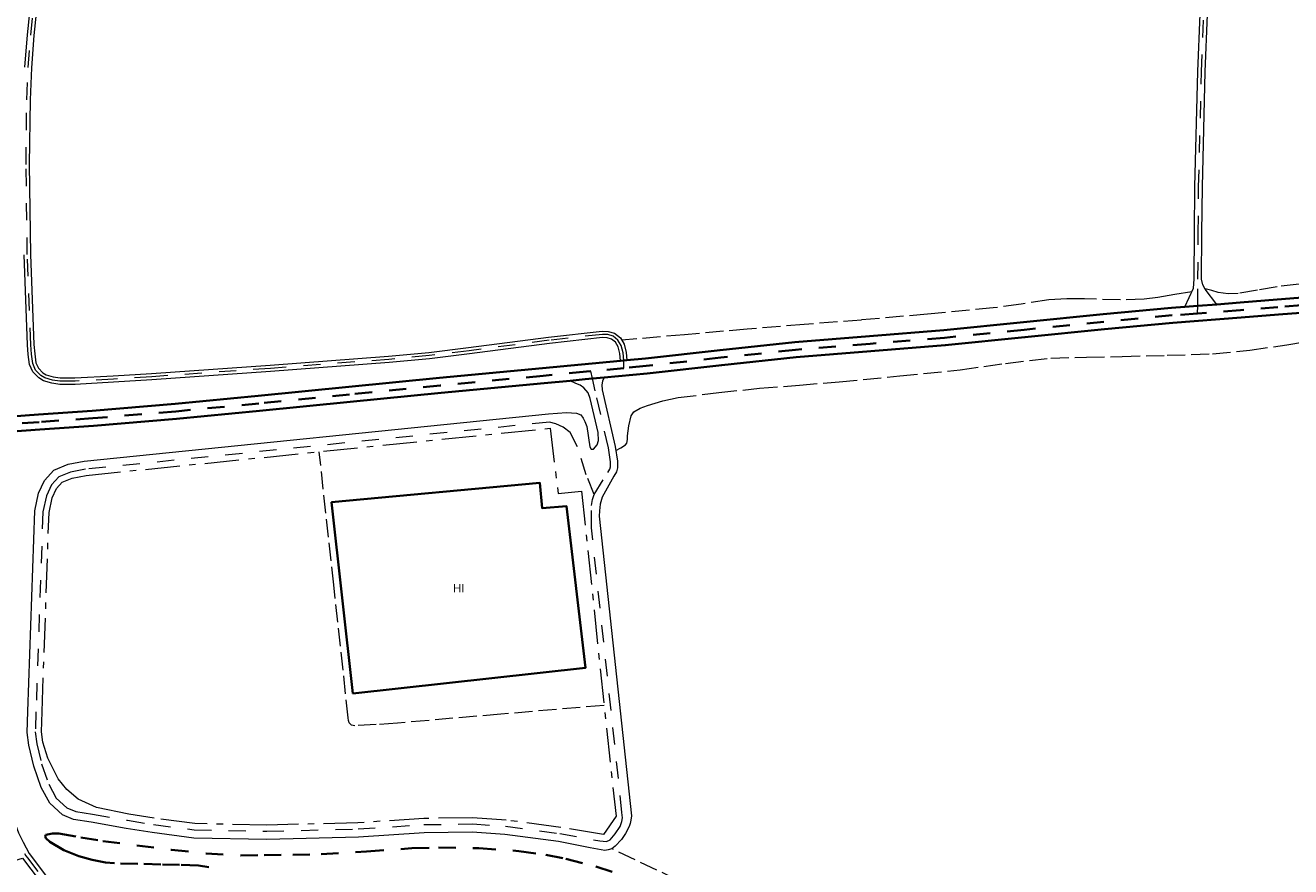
# Model space of a CAD drawing. Header units: metres. Extents: x 397317 to 400830, y 4588008 to 4590370.
# Tile 26 of 88: x 398723 to 399092, y 4588727 to 4588972. Entities that reach past the tile are written whole.
import ezdxf
from ezdxf.enums import TextEntityAlignment as Align

# ---------------------------------------------------------------- set-up
doc = ezdxf.new("R2010")
doc.units = ezdxf.units.M
doc.header["$MEASUREMENT"] = 0
for name, pattern in [('bt5mv20_nopinta', [10, 5, -5]), ('bt5mv20_tapia', [17.375, 10, -2.75, 1.875, -2.75]), ('bt5mv20_tlin1', [7, 5.25, -1.75])]:
    doc.linetypes.add(name, pattern=pattern)
for name, color, linetype, lineweight in [('COB01_LN', 7, 'Continuous', 15), ('HIV01_CN', 7, 'Continuous', 15), ('HIV01_LN', 7, 'Continuous', 15), ('PAR01_LN', 7, 'Continuous', 15), ('TAN01_LN', 7, 'Continuous', 15), ('VIA01_LN', 7, 'Continuous', 15), ('VIA04_LN', 7, 'Continuous', 15), ('VIA16_LN', 7, 'Continuous', 15), ('VIA19_LN', 7, 'Continuous', 15)]:
    doc.layers.add(name, color=color, linetype=linetype, lineweight=lineweight)
doc.styles.add('034', font='txt')

msp = doc.modelspace()

# ---------------------------------------------------------------- linework, layer by layer
at = {"layer": 'COB01_LN', "color": 92, "linetype": 'bt5mv20_nopinta', "lineweight": 35}
for points in [[(398776.83, 4588726.49, 124.68), (398773.78, 4588726.99, 124.62), (398768.31, 4588727.15, 124.71), (398762.85, 4588727.29, 124.85), (398756.08, 4588727.45, 125.16), (398749.32, 4588727.62, 125.41), (398746.68, 4588727.85, 125.43), (398742.77, 4588728.66, 125.42), (398738.88, 4588729.72, 125.41), (398734.53, 4588731.47, 125.4), (398730.41, 4588733.86, 125.52), (398729.32, 4588734.9, 125.67), (398729.07, 4588735.48, 125.77), (398729.31, 4588735.86, 125.86), (398731.21, 4588736.32, 126.15), (398733.12, 4588736.26, 126.34), (398739.49, 4588735.14, 126.26), (398745.87, 4588734.08, 126.03), (398765.95, 4588731.5, 125.86), (398776.04, 4588730.48, 125.79), (398786.13, 4588729.9, 125.74), (398792.94, 4588729.98, 125.69), (398801.28, 4588730.12, 125.58), (398809.62, 4588730.27, 125.46), (398822.84, 4588731.04, 125.42), (398836.05, 4588732.01, 125.46), (398843.84, 4588732.24, 125.45), (398855.53, 4588732.03, 125.43), (398867.22, 4588731.18, 125.38)], [(398867.22, 4588731.18, 125.38), (398875.11, 4588730.08, 125.29), (398880.96, 4588728.89, 125.18), (398889.63, 4588726.64, 125.01), (398898.23, 4588723.97, 124.88)]]:
    msp.add_polyline3d(points, dxfattribs=at)
at = {"layer": 'HIV01_LN', "color": 3, "linetype": 'Continuous', "lineweight": 35}
msp.add_polyline3d([(398818.79, 4588777.1, 130.12), (398812.6, 4588832.94, 130.12), (398873.34, 4588838.64, 130.12), (398874.04, 4588831.18, 130.12), (398881.1, 4588831.84, 130.12), (398886.68, 4588784.63, 130.12), (398818.79, 4588777.1, 130.12)], dxfattribs=at)
at = {"layer": 'PAR01_LN', "color": 3, "linetype": 'bt5mv20_tlin1', "lineweight": 15}
for points in [[(399159.24, 4588902.89, 125.44), (399158.13, 4588901.46, 125.44), (399157.02, 4588900.02, 125.44), (399155.93, 4588898.64, 125.44), (399154.51, 4588897.46, 125.44), (399153.42, 4588896.99, 125.45), (399151.78, 4588896.78, 125.5), (399150.12, 4588896.85, 125.54), (399143.79, 4588897.54, 125.64), (399137.45, 4588898.11, 125.73), (399128.83, 4588898.33, 125.84), (399120.21, 4588898.27, 125.94), (399110.69, 4588897.84, 125.96), (399101.18, 4588897.17, 125.99), (399094.77, 4588896.54, 126.15), (399088.37, 4588895.8, 126.34), (399082.66, 4588894.83, 126.44), (399076.96, 4588893.85, 126.5), (399074.06, 4588893.73, 126.35), (399071.2, 4588894.15, 126.37), (399069.27, 4588894.68, 126.62), (399067.34, 4588895.21, 126.87)], [(399063.45, 4588894.34, 126.95), (399058.5, 4588893.5, 127.09), (399053.55, 4588892.66, 127.23), (399049.62, 4588892.17, 127.34), (399042.69, 4588891.96, 127.5), (399032.22, 4588892.28, 127.72), (399027, 4588892.31, 127.82), (399021.81, 4588891.97, 127.92), (399013.71, 4588890.76, 128.07), (399005.59, 4588889.62, 128.17), (398986.36, 4588887.79, 128.29), (398967.12, 4588886.1, 128.39), (398950.47, 4588884.79, 128.63), (398933.83, 4588883.42, 128.71), (398915.53, 4588881.81, 128.48), (398897.23, 4588880.2, 128.25)], [(398895.52, 4588848, 125.68), (398896.93, 4588848.84, 125.68), (398898.34, 4588849.68, 125.68), (398898.73, 4588850.16, 125.68), (398898.87, 4588851.21, 125.68), (398898.93, 4588852.31, 125.68), (398899.34, 4588855.22, 125.68), (398899.97, 4588858.11, 125.68), (398900.74, 4588859.28, 125.69), (398902.61, 4588860.42, 125.71), (398904.75, 4588861.16, 125.72), (398909.2, 4588862.53, 125.7), (398913.72, 4588863.47, 125.66), (398925.55, 4588864.96, 125.82), (398937.39, 4588866.18, 125.77), (398949.03, 4588867.12, 125.33), (398960.66, 4588868.07, 124.89), (398978.3, 4588869.8, 124.82), (398995.93, 4588871.55, 124.78), (399009.14, 4588873.46, 124.77), (399022.38, 4588874.99, 124.79), (399032.75, 4588875.27, 124.84), (399043.13, 4588875.47, 124.9), (399056.32, 4588875.81, 125.03), (399069.51, 4588876.26, 125.12), (399080.35, 4588877.29, 125.13), (399091.14, 4588878.84, 125.13), (399098.74, 4588880.21, 125.16)], [(398892.12, 4588773.67, 125.17), (398861.96, 4588771.1, 125.42), (398831.8, 4588768.52, 125.66), (398825.59, 4588768.07, 125.66), (398819.37, 4588767.75, 125.63), (398818.42, 4588767.91, 125.63), (398817.73, 4588768.54, 125.63), (398817.53, 4588769.3, 125.63), (398817.47, 4588770.07, 125.63), (398813.23, 4588808.87, 125.77), (398809, 4588847.67, 125.94)], [(399101.93, 4588684, 123.66), (399075.65, 4588688.78, 123.8), (399052.65, 4588692.43, 123.94), (399041.15, 4588694.25, 124.02), (399029.7, 4588696.4, 124.09), (399026.11, 4588697.39, 124.1), (399020.86, 4588699.37, 124.11), (399015.61, 4588701.36, 124.12), (399011.74, 4588702.65, 124.17), (399007.8, 4588703.69, 124.23), (399004.3, 4588704.19, 124.26), (398998.14, 4588704.42, 124.3), (398988.86, 4588704.07, 124.34), (398984.22, 4588703.97, 124.36), (398979.6, 4588704.16, 124.37), (398968.94, 4588705.14, 124.32), (398958.29, 4588706.28, 124.27), (398951.59, 4588706.96, 124.38), (398948.27, 4588707.49, 124.45), (398945.01, 4588708.36, 124.49), (398939.14, 4588710.73, 124.41), (398933.44, 4588713.41, 124.36), (398913.8, 4588722.62, 124.64), (398894.34, 4588731.87, 124.91)]]:
    msp.add_polyline3d(points, dxfattribs=at)
at = {"layer": 'TAN01_LN', "color": 1, "linetype": 'bt5mv20_tapia', "lineweight": 15}
msp.add_polyline3d([(398876.31, 4588854.51, 127.38), (398878.69, 4588835.51, 127.38), (398885.47, 4588836.15, 127.38), (398895.56, 4588741.31, 127.38), (398891.9, 4588735.96, 127.38), (398879.42, 4588738.08, 127.38), (398863.51, 4588740.21, 127.38), (398853.75, 4588740.88, 127.38), (398839.47, 4588740.7, 127.38), (398820.29, 4588739.42, 127.38), (398793.72, 4588738.74, 127.38), (398772.73, 4588739.17, 127.38), (398760.91, 4588740.73, 127.38), (398753.49, 4588741.91, 127.38), (398744.02, 4588743.91, 127.49), (398738.69, 4588746.28, 127.64), (398735.43, 4588749.17, 127.72), (398732.92, 4588752.26, 127.76), (398729.89, 4588758.28, 127.95), (398728.4, 4588762.93, 127.99), (398728.02, 4588766, 127.99), (398728.2, 4588771.75, 127.99), (398730.22, 4588829.92, 128), (398731.16, 4588834.2, 128), (398732.42, 4588836.97, 128), (398734.09, 4588838.8, 128), (398736.99, 4588839.99, 127.99), (398741.09, 4588840.77, 127.99), (398876.31, 4588854.51, 127.38)], dxfattribs=at)
at = {"layer": 'VIA01_LN', "color": 6, "linetype": 'bt5mv20_nopinta', "lineweight": 35}
msp.add_polyline3d([(399105.56, 4588891.21, 127.51), (399088.56, 4588889.86, 127.42), (399077.69, 4588888.98, 127.35), (399065.16, 4588888.03, 127.32), (399057.75, 4588887.47, 127.3), (399037.83, 4588885.58, 127.33), (399014.59, 4588883.25, 127.41), (398991.35, 4588880.92, 127.5), (398969.64, 4588879.16, 127.58), (398947.93, 4588877.42, 127.66), (398926.15, 4588875.14, 128.03), (398904.39, 4588872.72, 128.51), (398897.84, 4588872.09, 128.58), (398888.18, 4588871.16, 128.69), (398886.92, 4588871.04, 128.7), (398874.36, 4588869.84, 128.83), (398844.32, 4588867, 129.21), (398817.85, 4588864.4, 129.93), (398791.38, 4588861.78, 130.78), (398767.2, 4588859.44, 131.23), (398743.01, 4588857.44, 131.92), (398727.34, 4588856.34, 132.73), (398719.48, 4588855.78, 133.13)], dxfattribs=at)
at = {"layer": 'VIA04_LN', "color": 1, "linetype": 'Continuous', "lineweight": 35}
for points in [[(399105.43, 4588893.4, 127.51), (399088.38, 4588892.04, 127.42), (399077.55, 4588891.17, 127.35), (399070.72, 4588890.65, 127.33), (399065.18, 4588890.23, 127.32), (399061.43, 4588889.95, 127.31), (399057.56, 4588889.66, 127.3), (399037.62, 4588887.77, 127.33), (399014.37, 4588885.43, 127.41), (398991.15, 4588883.11, 127.5), (398969.46, 4588881.35, 127.58), (398947.73, 4588879.61, 127.66), (398925.92, 4588877.33, 128.03), (398904.16, 4588874.91, 128.51), (398898.76, 4588874.39, 128.57), (398897.83, 4588874.3, 128.58), (398896.89, 4588874.21, 128.59), (398874.15, 4588872.02, 128.83), (398844.11, 4588869.19, 129.21), (398817.63, 4588866.59, 129.93), (398791.17, 4588863.97, 130.78), (398767.01, 4588861.63, 131.23), (398742.84, 4588859.63, 131.92), (398727.18, 4588858.53, 132.73), (398719.4, 4588857.98, 133.13)], [(398719.56, 4588853.58, 133.13), (398727.49, 4588854.14, 132.73), (398743.18, 4588855.25, 131.92), (398767.4, 4588857.25, 131.23), (398791.59, 4588859.59, 130.78), (398818.07, 4588862.22, 129.93), (398844.53, 4588864.81, 129.21), (398874.57, 4588867.65, 128.83), (398882.19, 4588868.38, 128.75), (398886.58, 4588868.8, 128.7), (398888.68, 4588869.01, 128.68), (398888.72, 4588869.01, 128.68), (398892.15, 4588869.34, 128.64), (398904.62, 4588870.53, 128.51), (398926.39, 4588872.96, 128.03), (398948.13, 4588875.23, 127.66), (398969.82, 4588876.97, 127.58), (398991.55, 4588878.73, 127.5), (399014.81, 4588881.06, 127.41), (399038.04, 4588883.39, 127.33), (399057.93, 4588885.28, 127.3), (399077.83, 4588886.79, 127.35), (399088.74, 4588887.68, 127.42), (399105.69, 4588889.02, 127.51)]]:
    msp.add_polyline3d(points, dxfattribs=at)
at = {"layer": 'VIA16_LN', "color": 42, "linetype": 'bt5mv20_nopinta', "lineweight": 15}
for points in [[(398897.84, 4588872.09, 128.58), (398897.83, 4588873.18, 128.58), (398897.83, 4588874.28, 128.58), (398897.83, 4588874.3, 128.58), (398897.62, 4588876.5, 128.49), (398897.03, 4588878.69, 128.33), (398896.13, 4588880.23, 128.2), (398894.7, 4588881.38, 128.08), (398893.14, 4588881.85, 127.98), (398891.57, 4588881.92, 127.92), (398876.02, 4588880.19, 127.73), (398852.7, 4588877.12, 127.63), (398841.03, 4588875.72, 127.64), (398829.33, 4588874.61, 127.68), (398794.76, 4588872, 127.77), (398760.18, 4588869.55, 128.35), (398749, 4588868.86, 128.74), (398737.81, 4588868.27, 129.14), (398733.41, 4588868.26, 129.3), (398731.21, 4588868.56, 129.38), (398729.02, 4588869.19, 129.46), (398727.8, 4588869.94, 129.49), (398726.32, 4588871.47, 129.52), (398725.48, 4588873.37, 129.54), (398725.1, 4588876.11, 129.61), (398724.89, 4588878.87, 129.67), (398723.89, 4588905.19, 129.83), (398723.52, 4588931.5, 129.9), (398723.73, 4588950.36, 130.13), (398724.14, 4588959.78, 130.28), (398724.89, 4588969.18, 130.4), (398727.27, 4588992.55, 130.62)], [(399065.16, 4588888.03, 127.32), (399065.18, 4588890.23, 127.22), (399065.24, 4588898.02, 126.87), (399065.35, 4588911.48, 126.87), (399065.46, 4588924.95, 126.87), (399066.31, 4588958.56, 126.88), (399067.65, 4588992.15, 126.91)], [(398889.16, 4588835.19, 125.69), (398893.15, 4588841.61, 125.59), (398893.79, 4588842.61, 125.61), (398893.94, 4588843.27, 125.65), (398893.98, 4588844.76, 125.69), (398893.34, 4588848.78, 125.68), (398889.49, 4588865.48, 127.75), (398888.68, 4588869.01, 128.33), (398888.18, 4588871.16, 128.69)], [(398889.16, 4588835.19, 125.69), (398886.9, 4588840.9, 125.99), (398884.36, 4588849.06, 126.15), (398882.18, 4588853.31, 126.2), (398880.19, 4588854.84, 126.22), (398878.01, 4588855.86, 126.23), (398876.13, 4588856.3, 126.27), (398740.83, 4588842.55, 126.88), (398736.48, 4588841.73, 126.88), (398733.03, 4588840.32, 126.89), (398730.9, 4588837.97, 126.89), (398729.44, 4588834.78, 126.89), (398728.42, 4588830.15, 126.89), (398726.4, 4588771.81, 126.88), (398726.21, 4588765.92, 126.88), (398726.64, 4588762.45, 126.88), (398728.05, 4588756.66, 126.84), (398730.12, 4588750.67, 126.65), (398732.32, 4588746.65, 126.61), (398735.42, 4588743.82, 126.53), (398737.99, 4588742.71, 126.47), (398742.92, 4588741.93, 126.38), (398753.13, 4588740.15, 126.27), (398760.66, 4588738.94, 126.27), (398772.59, 4588737.37, 126.27), (398793.72, 4588736.94, 125.3), (398820.37, 4588737.62, 125.3), (398839.54, 4588738.9, 125.34), (398853.7, 4588739.08, 125.34), (398863.33, 4588738.42, 125.34), (398879.15, 4588736.3, 125.34), (398890.81, 4588734.11, 124.97), (398892.74, 4588733.99, 124.91), (398893.87, 4588734.47, 124.91), (398895.35, 4588736.17, 124.91), (398896.73, 4588738.36, 124.91), (398897.25, 4588739.83, 124.91), (398897.42, 4588740.84, 124.91), (398897.3, 4588742.38, 124.92), (398888.42, 4588825.49, 125.54), (398888.44, 4588831.96, 125.62), (398888.71, 4588833.74, 125.64), (398889.16, 4588835.19, 125.69)], [(398723.08, 4588730.49, 123.32), (398723.44, 4588729.78, 123.31), (398723.9, 4588729.18, 123.29), (398728.31, 4588723.42, 123.08), (398730.57, 4588721.22, 123.08), (398732.84, 4588719.01, 123.08), (398737.99, 4588714.68, 123.14), (398743.21, 4588710.43, 123.08), (398745.43, 4588708.43, 122.88), (398747.66, 4588706.43, 122.63)]]:
    msp.add_polyline3d(points, dxfattribs=at)
at = {"layer": 'VIA19_LN', "color": 7, "linetype": 'Continuous', "lineweight": 15}
for points in [[(398723.2, 4588959.84, 130.28), (398723.95, 4588969.26, 130.4), (398726.33, 4588992.65, 130.62)], [(398728.2, 4588992.46, 130.62), (398725.83, 4588969.1, 130.4), (398725.08, 4588959.72, 130.28), (398724.67, 4588950.33, 130.13), (398724.46, 4588931.5, 129.9), (398724.83, 4588905.21, 129.83), (398725.83, 4588878.92, 129.67), (398726.03, 4588876.21, 129.61), (398726.39, 4588873.63, 129.54), (398727.11, 4588872.01, 129.52), (398728.39, 4588870.68, 129.49), (398729.4, 4588870.06, 129.46), (398731.41, 4588869.49, 129.38), (398733.47, 4588869.2, 129.3), (398737.78, 4588869.21, 129.14), (398748.94, 4588869.8, 128.74), (398760.12, 4588870.49, 128.35), (398794.69, 4588872.93, 127.77), (398829.25, 4588875.55, 127.68), (398840.93, 4588876.65, 127.64), (398852.58, 4588878.05, 127.63), (398875.9, 4588881.13, 127.73), (398891.54, 4588882.86, 127.92), (398893.3, 4588882.79, 127.98), (398895.15, 4588882.23, 128.08), (398896.85, 4588880.86, 128.2), (398897.9, 4588879.06, 128.33), (398898.55, 4588876.67, 128.49), (398898.76, 4588874.39, 128.57)], [(399061.43, 4588889.95, 127.31), (399063.92, 4588895.37, 126.87), (399064.15, 4588898.03, 126.87), (399064.26, 4588911.49, 126.87), (399064.37, 4588924.97, 126.87), (399065.22, 4588958.59, 126.88), (399066.56, 4588992.2, 126.91)], [(399070.72, 4588890.65, 127.33), (399067.4, 4588895.1, 126.87), (399066.68, 4588896.35, 126.87), (399066.33, 4588898.01, 126.87), (399066.44, 4588911.48, 126.87), (399066.55, 4588924.93, 126.87), (399067.4, 4588958.52, 126.88), (399068.74, 4588992.1, 126.91)], [(398896.89, 4588874.21, 128.59), (398896.89, 4588874.23, 128.58), (398896.69, 4588876.33, 128.49), (398896.16, 4588878.32, 128.33), (398895.4, 4588879.61, 128.2), (398894.25, 4588880.53, 128.08), (398892.98, 4588880.92, 127.98), (398891.6, 4588880.98, 127.92), (398876.13, 4588879.26, 127.73), (398852.82, 4588876.19, 127.63), (398841.13, 4588874.78, 127.64), (398829.41, 4588873.67, 127.68), (398794.83, 4588871.06, 127.77), (398760.24, 4588868.61, 128.35), (398749.05, 4588867.93, 128.74), (398737.84, 4588867.33, 129.14), (398733.34, 4588867.32, 129.3), (398731.02, 4588867.64, 129.38), (398728.64, 4588868.32, 129.46), (398727.2, 4588869.2, 129.49), (398725.53, 4588870.94, 129.52), (398724.57, 4588873.11, 129.54), (398724.16, 4588876.01, 129.61), (398723.95, 4588878.82, 129.67), (398722.95, 4588905.16, 129.83)], [(398892.15, 4588869.34, 128.64), (398891.61, 4588868.26, 128.31), (398891.43, 4588867.15, 128.07), (398891.51, 4588865.77, 127.75), (398895.33, 4588849.17, 125.68), (398896.02, 4588844.89, 125.69), (398895.96, 4588843.01, 125.65), (398895.69, 4588841.82, 125.61), (398894.9, 4588840.57, 125.59), (398891.49, 4588834.42, 125.69), (398890.98, 4588832.38, 125.64), (398890.79, 4588830.43, 125.62), (398890.66, 4588828.85, 125.59), (398900.07, 4588741.49, 124.91), (398899.9, 4588740.22, 124.91), (398899.64, 4588739.21, 124.91), (398899.35, 4588738.31, 124.91), (398898.3, 4588736.34, 124.91), (398897.11, 4588734.51, 124.91), (398895.35, 4588732.63, 124.91), (398894.34, 4588731.87, 124.91), (398893.25, 4588731.56, 124.91), (398892.29, 4588731.38, 124.93), (398888, 4588732.09, 125.03), (398878.79, 4588733.93, 125.34), (398863.09, 4588736.03, 125.34), (398853.63, 4588736.68, 125.34), (398839.64, 4588736.5, 125.34), (398820.48, 4588735.22, 125.3), (398793.73, 4588734.54, 125.3), (398772.41, 4588734.97, 126.27), (398760.31, 4588736.57, 126.27), (398752.73, 4588737.78, 126.27), (398742.53, 4588739.56, 126.38), (398737.32, 4588740.39, 126.47), (398734.1, 4588741.78, 126.53), (398730.41, 4588745.15, 126.61), (398727.92, 4588749.7, 126.65), (398725.75, 4588755.98, 126.84), (398724.28, 4588762.02, 126.88), (398723.81, 4588765.81, 126.88), (398724, 4588771.89, 126.88), (398726.03, 4588830.45, 126.89), (398727.15, 4588835.54, 126.89), (398728.87, 4588839.31, 126.89), (398731.62, 4588842.33, 126.89), (398735.79, 4588844.04, 126.88), (398740.48, 4588844.93, 126.88), (398875.89, 4588858.69, 126.27), (398881.13, 4588859.11, 126.27), (398884.02, 4588858.94, 126.27), (398885.26, 4588858.48, 126.26), (398885.98, 4588857.42, 126.25), (398886.44, 4588856.53, 126.24), (398887.09, 4588855, 126.23), (398887.89, 4588849.13, 125.77), (398888.31, 4588848.47, 125.63), (398889.03, 4588848.47, 125.62), (398890.1, 4588849.7, 125.62), (398890.43, 4588850.92, 125.72), (398890.34, 4588853.3, 125.82), (398888.05, 4588863.17, 127.51), (398887.44, 4588864.86, 127.73), (398886.17, 4588866.3, 127.82), (398885.08, 4588867.07, 127.94), (398883.81, 4588867.58, 128.15), (398882.19, 4588868.38, 128.75)], [(398706.25, 4588845.28, 132.75), (398706.52, 4588844.59, 132.71), (398707.49, 4588842.1, 132.29), (398708.44, 4588839.4, 131.73), (398708.74, 4588835.32, 131.34), (398708.66, 4588831.3, 130.97), (398708.59, 4588823.91, 130.02), (398708.57, 4588816.53, 129.03), (398708.67, 4588808.29, 128.01), (398709.03, 4588800.06, 126.98), (398709.33, 4588795.6, 126.11), (398709.63, 4588791.15, 125.12), (398709.95, 4588786.53, 124.31), (398710.28, 4588781.99, 123.92), (398710.94, 4588779.22, 123.92), (398711.81, 4588776.31, 123.92), (398713.26, 4588768.44, 123.79), (398714.56, 4588760.64, 123.63), (398716.53, 4588751.74, 123.56), (398719, 4588742.94, 123.52), (398721.33, 4588736.5, 123.43), (398722.71, 4588733.81, 123.38), (398724.45, 4588730.42, 123.31), (398729.22, 4588724.18, 123.08)], [(398684.76, 4588730.26, 123.65), (398688.84, 4588729.72, 123.65), (398693.77, 4588729.24, 123.65), (398696.67, 4588728.95, 123.65), (398704.38, 4588728.31, 123.65), (398709.13, 4588727.03, 123.7), (398711.7, 4588726.43, 123.71), (398714.35, 4588726.62, 123.66), (398718.94, 4588728.03, 123.49), (398722.46, 4588729.11, 123.31), (398727.37, 4588722.69, 123.08), (398727.49, 4588722.57, 123.08), (398729.75, 4588720.37, 123.08), (398732.05, 4588718.13, 123.08), (398737.24, 4588713.77, 123.14), (398742.44, 4588709.53, 123.08), (398744.65, 4588707.55, 122.88), (398746.87, 4588705.55, 122.63)]]:
    msp.add_polyline3d(points, dxfattribs=at)

# ---------------------------------------------------------------- texts
at = {"layer": 'HIV01_CN', "color": 251, "linetype": 'Continuous', "lineweight": 0, "style": '034'}
msp.add_text('HI', height=2.5, dxfattribs=at).set_placement((398849.67, 4588807.87), align=Align.MIDDLE_CENTER)

doc.saveas('drawing.dxf')
